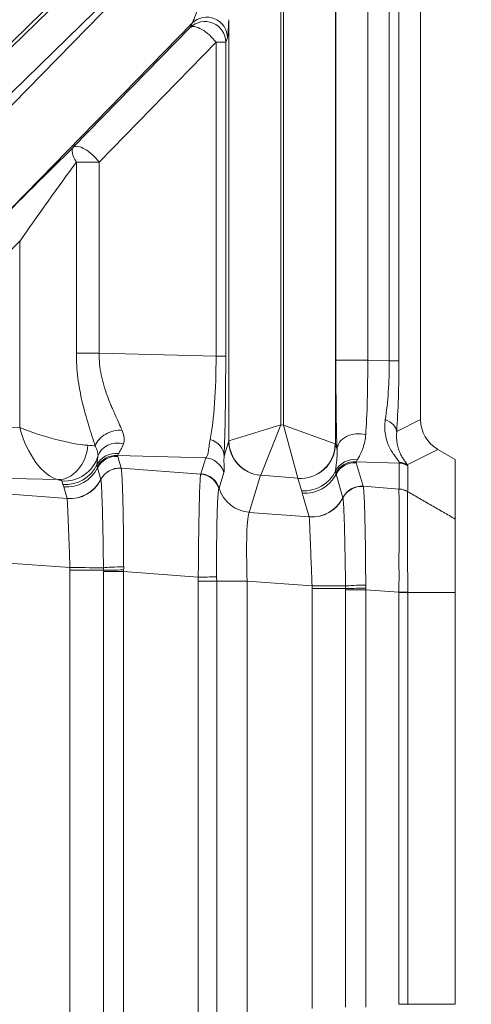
# Model space of a CAD drawing. Header units: millimetres. Extents: x 4 to 836, y 5 to 589.
# Tile 149 of 154: x 733 to 739, y 326 to 340. Entities that reach past the tile are written whole.
import ezdxf

# ---------------------------------------------------------------- set-up
doc = ezdxf.new("R2010")
doc.units = ezdxf.units.MM
doc.layers.add('1', color=7, linetype='Continuous', true_color=0xffffff)
doc.styles.add('ideas_simplex', font='simplex.shx')
doc.dimstyles.get("Standard").update_dxf_attribs({"dimtxt": 0.18, "dimasz": 0.18, "dimexe": 0.18, "dimexo": 0.0625, "dimgap": 0.09, "dimtad": 0, "dimtih": 1, "dimtoh": 1, "dimdec": 4, "dimzin": 0, "dimdsep": 46, "dimtxsty": 'Standard', "dimcen": 0.09, "dimadec": 0, "dimazin": 0, "dimtfac": 1, "dimtdec": 4, "dimtofl": 0, "dimtmove": 0, "dimatfit": 3, "dimfxl": 1, "dimtolj": 1, "dimtzin": 0, "dimarcsym": 0})

# ---------------------------------------------------------------- blocks, each defined once
blk = doc.blocks.new('_U9')
at = {"layer": '1', "color": 87, "lineweight": 25}
for p, q in [((762.156765, 342.060801), (756.531765, 342.060801)), ((756.531765, 342.060801), (756.531765, 340.560801)), ((762.156765, 340.560801), (762.156765, 342.060801)), ((756.531765, 329.355801), (756.531765, 327.855801)), ((762.156765, 327.855801), (762.156765, 329.355801)), ((756.531765, 327.855801), (762.156765, 327.855801))]:
    blk.add_line(p, q, dxfattribs=at)
at = {"layer": '1', "color": 27, "lineweight": 13}
blk.add_line((763.656765, 306.372389), (763.656765, 342.060801), dxfattribs=at)
at = {"layer": '1', "color": 152, "lineweight": 13}
for p, q in [((687.377459, 324.050058), (765.656765, 324.050058)), ((687.377459, 306.372389), (765.656765, 306.372389))]:
    blk.add_line(p, q, dxfattribs=at)
at = {"layer": '1', "color": 27, "lineweight": 18}
for points in [[(763.656765, 324.050058), (764.185746, 321.05006), (763.127784, 321.050056)], [(763.656765, 306.372389), (763.127784, 309.372387), (764.185746, 309.372391)]]:
    blk.add_solid(points, dxfattribs=at)
at = {"layer": '1', "color": 87, "linetype": 'Continuous', "lineweight": 25, "char_height": 3, "attachment_point": 7, "rotation": 90, "line_spacing_factor": 1.204819, "style": 'ideas_simplex'}
for s, insert in [('\\W1.2097;17,7', (754.690765, 329.303301)), ('\\W1.2097;.696', (762.003265, 329.303301))]:
    blk.add_mtext(s, dxfattribs=dict(at, insert=insert))

msp = doc.modelspace()

# ---------------------------------------------------------------- linework, layer by layer
at = {"layer": '1', "color": 143, "linetype": 'Continuous', "lineweight": 18}
for p, q in [((738.539, 351.649), (738.539, 334.181)), ((739.039, 333.604), (738.787, 333.75)), ((739.039, 332.744), (739.039, 333.604)), ((739.039, 325.741), (739.039, 331.682))]:
    msp.add_line(p, q, dxfattribs=at)
at = {"layer": '1', "color": 143, "linetype": 'Continuous', "lineweight": 13}
for p, q in [((738.139, 345.003), (729.503, 336.569)), ((736.519, 342.265), (736.519, 334.103)), ((736.558, 334.1), (736.558, 342.304)), ((729.554, 336.548), (735.254, 342.115)), ((738.086, 335.028), (738.086, 342.184)), ((738.226, 342.184), (738.226, 335.028)), ((737.308, 341.993), (737.308, 333.828)), ((737.316, 335.036), (737.316, 341.99)), ((737.775, 341.866), (737.775, 335.036)), ((735.384, 341.585), (729.684, 336.018)), ((730.34, 336.367), (735.384, 341.529)), ((735.769, 333.872), (735.769, 339.951)), ((735.24, 339.9), (731.27, 335.837)), ((733.525, 338.109), (735.214, 339.837)), ((735.214, 339.837), (735.24, 339.9)), ((735.752, 339.688), (735.726, 339.625)), ((735.586, 339.625), (733.897, 337.897)), ((735.726, 339.625), (735.586, 339.625)), ((735.586, 335.094), (735.586, 339.625)), ((735.726, 339.625), (735.726, 335.094)), ((733.897, 337.897), (733.57, 337.897)), ((733.57, 335.139), (733.57, 337.897)), ((733.897, 337.897), (733.897, 335.139)), ((732.752, 336.753), (732.522, 336.517)), ((732.752, 334.063), (732.752, 336.753)), ((733.57, 335.139), (733.897, 335.139)), ((733.897, 335.139), (735.586, 335.094)), ((735.726, 335.094), (735.586, 335.094)), ((737.775, 335.036), (737.316, 335.036)), ((737.775, 335.036), (738.086, 335.028)), ((738.086, 335.028), (738.226, 335.028)), ((736.519, 334.103), (735.772, 333.873)), ((736.519, 334.103), (736.23, 333.377)), ((736.519, 334.103), (736.558, 334.1)), ((736.558, 334.1), (736.767, 333.333)), ((736.558, 334.1), (737.305, 333.829)), ((738.193, 334.008), (738.539, 334.181)), ((732.522, 334.069), (732.752, 334.063)), ((735.702, 333.652), (735.769, 333.872)), ((737.308, 333.828), (737.333, 333.743)), ((738.787, 333.75), (738.346, 333.529)), ((735.437, 333.627), (734.163, 333.66)), ((734.167, 333.647), (734.216, 333.48)), ((735.367, 333.399), (735.437, 333.627)), ((738.227, 333.553), (737.606, 333.569)), ((737.61, 333.557), (737.71, 333.217)), ((738.227, 333.178), (738.227, 333.553)), ((733.924, 333.316), (733.875, 333.483)), ((734.216, 333.48), (735.365, 333.394)), ((735.698, 333.417), (735.629, 333.19)), ((736.767, 333.333), (736.23, 333.377)), ((737.417, 333.052), (737.318, 333.392)), ((738.353, 333.514), (738.353, 333.139)), ((733.306, 333.313), (732.628, 333.33)), ((733.376, 333.244), (733.361, 333.295)), ((736.229, 333.376), (736.065, 332.841)), ((736.819, 333.154), (736.767, 333.332)), ((732.559, 333.106), (733.437, 333.04)), ((733.437, 333.041), (733.388, 333.209)), ((736.93, 332.777), (736.831, 333.118)), ((737.71, 333.217), (738.227, 333.177)), ((736.065, 332.841), (736.931, 332.776)), ((733.477, 332.043), (732.529, 332.114)), ((733.477, 325.417), (733.477, 332.005)), ((733.962, 332.005), (733.477, 332.005)), ((733.962, 331.987), (734.252, 331.987)), ((733.962, 325.436), (733.962, 331.987)), ((734.252, 331.987), (734.252, 325.436)), ((735.33, 331.906), (734.252, 331.987)), ((735.595, 331.85), (735.33, 331.85)), ((735.33, 325.573), (735.33, 331.85)), ((735.595, 331.85), (736.035, 331.85)), ((735.595, 331.85), (735.595, 325.573)), ((736.971, 331.779), (736.035, 331.85)), ((736.035, 331.85), (736.035, 325.573)), ((736.971, 325.681), (736.971, 331.741)), ((736.971, 331.741), (737.455, 331.741)), ((737.746, 331.723), (737.455, 331.723)), ((737.455, 325.699), (737.455, 331.723)), ((737.746, 331.723), (737.746, 325.699)), ((738.226, 331.687), (737.746, 331.723)), ((738.226, 325.741), (738.226, 331.682)), ((738.355, 331.682), (738.355, 325.741))]:
    msp.add_line(p, q, dxfattribs=at)
for centre, major_axis, ratio, start_param, end_param in [((735.463, 341.201), (-0.238, -1.311), 0.069564, 0.131149, 0.682722), ((735.426, 339.625), (-0.277, 0.115), 0.997667, 3.535118, 5.88966), ((735.452, 339.688), (-0.277, 0.115), 0.997667, 3.535118, 5.88966), ((735.763, 341.201), (-0.013, -1.516), 0.019978, 0.049407, 0.60098), ((735.426, 339.625), (0.215, -0.21), 0.402972, 1.179669, 3.112987), ((732.94, 337.491), (-1.05, -1.051), 0.01851, 4.102497, 5.256049), ((733.737, 337.897), (0.209, -0.215), 0.433312, 3.170642, 4.312607), ((733.737, 337.897), (-0.215, 0.21), 0.402972, 4.321261, 6.254579), ((733.152, 337.279), (-0.75, -1.051), 0.017505, 4.096494, 5.250045), ((735.369, 335.121), (-0.01, 1.501), 0.144199, 3.75491, 4.693626), ((735.669, 335.121), (-0.001, 1.801), 0.031454, 3.758799, 4.697514), ((737.37, 335.06), (-0.001, -1.801), 0.030434, 4.725631, 5.532945), ((737.67, 335.06), (-0.007, 1.501), 0.069967, 3.888858, 4.696172), ((737.744, 335.058), (-0.013, 1.501), 0.227876, 4.084533, 4.690352), ((738.043, 335.058), (-0.003, 1.801), 0.101223, 4.0897, 4.695519), ((737.894, 334.008), (-0.299, 0.021), 0.656626, 3.249241, 4.292694), ((733.152, 334.063), (-0.749, 0.223), 0.167328, 1.058343, 2.511926), ((733.152, 334.063), (-0.267, 0.744), 0.48275, 1.399063, 2.852645), ((734.118, 333.801), (-0.275, -0.121), 0.688049, 4.019649, 5.714213), ((737.632, 333.743), (0.3, 0.01), 0.776151, 1.153536, 3.100066), ((733.346, 333.809), (0.093, 0.491), 0.77245, 3.279264, 4.858354), ((733.152, 333.811), (-0.75, 0.02), 0.029238, 3.544067, 3.821783), ((734.168, 333.565), (-0.296, 0.051), 0.915327, 4.590477, 6.157527), ((735.402, 333.652), (0.3, -0.013), 0.858349, 0.051043, 1.271884), ((736.519, 333.851), (-0.75, 0.02), 0.029238, 6.196715, 6.257802), ((736.269, 333.872), (-0.478, 0.146), 0.996014, 0.297852, 1.785245), ((736.27, 333.873), (0.339, -0.368), 0.992996, 3.971219, 5.453559), ((736.807, 333.829), (0.368, 0.339), 0.991771, 3.890384, 5.534394), ((736.808, 333.828), (-0.48, -0.14), 0.995643, 1.207413, 2.857034), ((736.558, 333.848), (-0.75, 0.02), 0.029238, 3.168569, 3.229655), ((734.137, 333.397), (-0.298, 0.034), 0.982269, 4.678398, 5.944958), ((734.139, 333.362), (-0.284, -0.098), 0.995471, 4.301453, 5.487852), ((733.402, 333.791), (-0.48, -0.14), 0.995643, 1.207413, 2.56964), ((733.417, 333.741), (-0.48, -0.14), 0.995643, 1.207413, 2.411234), ((734.143, 333.349), (-0.288, -0.084), 0.995643, 4.349005, 5.535405), ((735.412, 333.329), (0.287, -0.088), 0.996014, 0.598846, 1.785245), ((737.58, 333.307), (0.298, -0.034), 0.982269, 1.536805, 2.803365), ((737.582, 333.272), (0.284, 0.098), 0.995471, 1.15986, 2.34626), ((737.586, 333.259), (0.288, 0.084), 0.995643, 1.207413, 2.393812), ((734.562, 335.142), (-3.668, 1.585), 0.050265, 3.120194, 3.182717), ((738.203, 333.255), (-0.3, 0), 0.996169, 4.18879, 4.631248), ((738.196, 333.27), (-0.24, -0.18), 0.981638, 3.549839, 3.962427), ((734.712, 335.401), (-3.64, 1.89), 0.040137, 3.162434, 3.224957), ((733.428, 333.705), (-0.48, -0.14), 0.995643, 1.207413, 2.393812), ((734.192, 333.182), (-0.288, -0.084), 0.995643, 4.349005, 5.535405), ((734.192, 333.182), (-0.292, -0.068), 0.995069, 4.402956, 5.589592), ((734.192, 333.18), (-0.297, -0.044), 0.993716, 4.484311, 5.671202), ((735.34, 333.096), (0.268, -0.136), 0.995564, 0.767778, 1.956923), ((735.343, 333.101), (0.287, -0.088), 0.996014, 0.598846, 1.785245), ((736.479, 333.355), (-0.25, 0.021), 0.087194, 6.203091, 6.264178), ((736.86, 333.65), (-0.48, -0.14), 0.995643, 1.207413, 2.411234), ((736.872, 333.615), (-0.48, -0.14), 0.995643, 1.207413, 2.393812), ((733.111, 333.315), (-0.25, 0.021), 0.087194, 3.174945, 3.828159), ((733.477, 333.538), (-0.48, -0.14), 0.995643, 1.207413, 2.393768), ((733.478, 333.536), (-0.479, -0.144), 0.995612, 1.198056, 2.384063), ((736.517, 333.351), (-0.25, 0.021), 0.087194, 3.174945, 3.236032), ((736.106, 333.338), (0.478, -0.146), 0.996014, 3.740438, 4.926838), ((737.685, 332.919), (0.288, 0.084), 0.995643, 1.207413, 2.393812), ((737.685, 332.918), (0.292, 0.068), 0.995069, 1.261363, 2.447999), ((737.686, 332.916), (0.297, 0.044), 0.993716, 1.342719, 2.529609), ((738.202, 332.88), (-0.295, 0.056), 0.996153, 4.374299, 4.816677), ((736.971, 333.274), (-0.48, -0.14), 0.995643, 1.207413, 2.393768), ((736.971, 333.272), (0.479, 0.144), 0.995612, 4.339649, 5.525656), ((736.11, 331.839), (-0.038, 1.006), 0.073389, 0.079108, 1.557174), ((733.512, 332.043), (-0.5, 0.001), 0.000077, 1.500983, 2.685657), ((734.231, 332.042), (-0.3, -0.006), 0.044184, 4.638292, 5.826805), ((734.231, 332.005), (-0.3, -0.002), 0.014605, 4.641342, 5.828738), ((735.309, 331.906), (0.3, 0.004), 0.000932, 4.782196, 5.970531), ((737.006, 331.779), (0.5, -0.001), 0.000077, 4.642576, 5.82725), ((737.724, 331.778), (0.3, 0.006), 0.044184, 1.4967, 2.685212), ((737.725, 331.741), (0.3, 0.002), 0.014605, 1.49975, 2.687146), ((738.205, 331.687), (-0.3, -0.002), 0.000366, 1.640609, 2.094392)]:
    msp.add_ellipse(centre, major_axis=major_axis, ratio=ratio, start_param=start_param, end_param=end_param, dxfattribs=at)
at = {"layer": '1', "color": 143, "linetype": 'Continuous', "lineweight": 18}
msp.add_ellipse((739.04, 334.183), major_axis=(-0.449, -0.225), ratio=0.995894, start_param=5.821086, end_param=6.863088, dxfattribs=at)
at = {"layer": '1', "color": 143, "linetype": 'Continuous', "lineweight": 13}
for points, knots in [([(733.842, 333.801), (733.828, 333.848), (733.812, 333.896), (733.779, 333.997), (733.762, 334.049), (733.729, 334.157), (733.713, 334.211), (733.683, 334.321), (733.669, 334.377), (733.642, 334.491), (733.63, 334.548), (733.609, 334.665), (733.6, 334.724), (733.585, 334.841), (733.574, 334.959), (733.57, 335.079), (733.57, 335.139)], [0, 0, 0, 0, 0.125, 0.125, 0.25, 0.25, 0.375, 0.375, 0.5, 0.5, 0.625, 0.625, 0.75, 0.75, 0.875, 1, 1, 1, 1]), ([(733.897, 335.139), (733.897, 335.086), (733.9, 335.033), (733.911, 334.929), (733.919, 334.878), (733.935, 334.801), (733.941, 334.776), (733.953, 334.725), (733.96, 334.7), (733.981, 334.625), (733.997, 334.576), (734.031, 334.482), (734.049, 334.435), (734.078, 334.367), (734.087, 334.345), (734.106, 334.301), (734.116, 334.279), (734.145, 334.215), (734.163, 334.174), (734.199, 334.096), (734.215, 334.059), (734.23, 334.023)], [0, 0, 0, 0, 0.125, 0.125, 0.25, 0.25, 0.3125, 0.3125, 0.375, 0.375, 0.5, 0.5, 0.625, 0.625, 0.6875, 0.6875, 0.75, 0.75, 0.875, 0.875, 1, 1, 1, 1]), ([(738.23, 333.566), (738.228, 333.573), (738.221, 333.583), (738.207, 333.602), (738.201, 333.609), (738.189, 333.625), (738.182, 333.633), (738.162, 333.66), (738.147, 333.68), (738.117, 333.726), (738.103, 333.751), (738.083, 333.791), (738.076, 333.805), (738.064, 333.835), (738.059, 333.85), (738.044, 333.896), (738.035, 333.929), (738.018, 334.031), (738.017, 334.103), (738.029, 334.179)], [0, 0, 0, 0, 0.125, 0.125, 0.1875, 0.1875, 0.25, 0.25, 0.375, 0.375, 0.5, 0.5, 0.5625, 0.5625, 0.625, 0.625, 0.75, 0.75, 1, 1, 1, 1]), ([(734.23, 334.023), (734.238, 334.002), (734.245, 333.983), (734.253, 333.954), (734.255, 333.945), (734.258, 333.928), (734.26, 333.919), (734.264, 333.879), (734.26, 333.851), (734.251, 333.828)], [0, 0, 0, 0, 0.25, 0.25, 0.375, 0.375, 0.5, 0.5, 1, 1, 1, 1]), ([(737.747, 333.96), (737.745, 333.935), (737.742, 333.912), (737.734, 333.868), (737.73, 333.848), (737.719, 333.809), (737.714, 333.791), (737.702, 333.758), (737.696, 333.742), (737.678, 333.698), (737.665, 333.673), (737.643, 333.63), (737.632, 333.612), (737.624, 333.598)], [0, 0, 0, 0, 0.125, 0.125, 0.25, 0.25, 0.375, 0.375, 0.5, 0.5, 0.75, 0.75, 1, 1, 1, 1]), ([(738.193, 334.008), (738.186, 333.945), (738.189, 333.885), (738.205, 333.804), (738.212, 333.778), (738.224, 333.742), (738.228, 333.731), (738.237, 333.708), (738.242, 333.698), (738.257, 333.667), (738.267, 333.648), (738.288, 333.614), (738.298, 333.599), (738.312, 333.58), (738.317, 333.574), (738.325, 333.562), (738.329, 333.557), (738.339, 333.543), (738.344, 333.535), (738.346, 333.529)], [0, 0, 0, 0, 0.25, 0.25, 0.375, 0.375, 0.4375, 0.4375, 0.5, 0.5, 0.625, 0.625, 0.75, 0.75, 0.8125, 0.8125, 0.875, 0.875, 1, 1, 1, 1]), ([(734.251, 333.828), (734.238, 333.796), (734.225, 333.769), (734.2, 333.723), (734.189, 333.704), (734.18, 333.689)], [0, 0, 0, 0, 0.5, 0.5, 1, 1, 1, 1]), ([(735.437, 333.627), (735.445, 333.633), (735.453, 333.643), (735.461, 333.664), (735.464, 333.672), (735.469, 333.69), (735.471, 333.7), (735.477, 333.734), (735.48, 333.761), (735.489, 333.822), (735.494, 333.856), (735.501, 333.894)], [0, 0, 0, 0, 0.25, 0.25, 0.375, 0.375, 0.5, 0.5, 0.75, 0.75, 1, 1, 1, 1]), ([(733.881, 333.65), (733.884, 333.669), (733.882, 333.69), (733.874, 333.722), (733.872, 333.728), (733.868, 333.741), (733.865, 333.748), (733.857, 333.77), (733.85, 333.785), (733.842, 333.801)], [0, 0, 0, 0, 0.5, 0.5, 0.625, 0.625, 0.75, 0.75, 1, 1, 1, 1]), ([(737.31, 333.435), (737.31, 333.449), (737.312, 333.465), (737.317, 333.503), (737.32, 333.524), (737.326, 333.574), (737.329, 333.602), (737.332, 333.65), (737.333, 333.667), (737.334, 333.703), (737.334, 333.722), (737.333, 333.743)], [0, 0, 0, 0, 0.25, 0.25, 0.5, 0.5, 0.75, 0.75, 0.875, 0.875, 1, 1, 1, 1]), ([(733.867, 333.526), (733.867, 333.54), (733.869, 333.558), (733.874, 333.599), (733.878, 333.623), (733.881, 333.65)], [0, 0, 0, 0, 0.5, 0.5, 1, 1, 1, 1]), ([(735.702, 333.652), (735.7, 333.62), (735.7, 333.591), (735.701, 333.539), (735.702, 333.517), (735.703, 333.487), (735.703, 333.478), (735.703, 333.462), (735.703, 333.455), (735.702, 333.435), (735.701, 333.425), (735.698, 333.417)], [0, 0, 0, 0, 0.25, 0.25, 0.5, 0.5, 0.625, 0.625, 0.75, 0.75, 1, 1, 1, 1]), ([(734.217, 333.477), (734.219, 333.467), (734.221, 333.449), (734.225, 333.412), (734.226, 333.398), (734.227, 333.373), (734.228, 333.365), (734.229, 333.347), (734.229, 333.337), (734.232, 333.287), (734.234, 333.241), (734.237, 333.162), (734.238, 333.134), (734.239, 333.09), (734.239, 333.075), (734.24, 333.044), (734.241, 333.028), (734.243, 332.947), (734.244, 332.878), (734.246, 332.767), (734.247, 332.729), (734.248, 332.67), (734.248, 332.65), (734.248, 332.61), (734.249, 332.59), (734.25, 332.488), (734.251, 332.404), (734.252, 332.276), (734.252, 332.232), (734.252, 332.166), (734.252, 332.144), (734.252, 332.1), (734.252, 332.078), (734.253, 332.056)], [0, 0, 0, 0, 0.125, 0.125, 0.1875, 0.1875, 0.21875, 0.21875, 0.25, 0.25, 0.375, 0.375, 0.4375, 0.4375, 0.46875, 0.46875, 0.5, 0.5, 0.625, 0.625, 0.6875, 0.6875, 0.71875, 0.71875, 0.75, 0.75, 0.875, 0.875, 0.9375, 0.9375, 0.96875, 0.96875, 1, 1, 1, 1]), ([(735.33, 331.906), (735.33, 331.929), (735.33, 331.952), (735.33, 331.999), (735.331, 332.022), (735.331, 332.091), (735.331, 332.137), (735.332, 332.273), (735.333, 332.361), (735.335, 332.469), (735.335, 332.491), (735.336, 332.533), (735.337, 332.596), (735.338, 332.657), (735.34, 332.774), (735.341, 332.847), (735.344, 332.985), (735.346, 333.046), (735.349, 333.129), (735.349, 333.155), (735.351, 333.191), (735.351, 333.203), (735.352, 333.225), (735.353, 333.236), (735.355, 333.287), (735.357, 333.32), (735.36, 333.357), (735.361, 333.367), (735.362, 333.379), (735.363, 333.383), (735.364, 333.389), (735.364, 333.392), (735.365, 333.394)], [0, 0, 0, 0, 0.03125, 0.03125, 0.0625, 0.0625, 0.125, 0.125, 0.25, 0.25, 0.28125, 0.28125, 0.3125, 0.375, 0.375, 0.5, 0.5, 0.625, 0.625, 0.6875, 0.6875, 0.71875, 0.71875, 0.75, 0.75, 0.875, 0.875, 0.9375, 0.9375, 0.96875, 0.96875, 1, 1, 1, 1]), ([(733.961, 332.042), (733.96, 332.122), (733.959, 332.2), (733.958, 332.315), (733.957, 332.353), (733.956, 332.409), (733.956, 332.428), (733.955, 332.466), (733.955, 332.484), (733.953, 332.576), (733.952, 332.646), (733.949, 332.745), (733.949, 332.777), (733.947, 332.84), (733.946, 332.871), (733.944, 332.958), (733.942, 333.01), (733.939, 333.081), (733.938, 333.103), (733.937, 333.135), (733.936, 333.145), (733.936, 333.164), (733.935, 333.173), (733.933, 333.217), (733.931, 333.246), (733.929, 333.279), (733.928, 333.288), (733.926, 333.303), (733.925, 333.309), (733.924, 333.313)], [0, 0, 0, 0, 0.125, 0.125, 0.1875, 0.1875, 0.21875, 0.21875, 0.25, 0.25, 0.375, 0.375, 0.4375, 0.4375, 0.5, 0.5, 0.625, 0.625, 0.6875, 0.6875, 0.71875, 0.71875, 0.75, 0.75, 0.875, 0.875, 0.9375, 0.9375, 1, 1, 1, 1]), ([(735.627, 333.183), (735.626, 333.181), (735.625, 333.178), (735.624, 333.172), (735.623, 333.169), (735.621, 333.157), (735.62, 333.148), (735.616, 333.115), (735.614, 333.086), (735.611, 333.042), (735.61, 333.032), (735.609, 333.013), (735.608, 332.983), (735.606, 332.95), (735.603, 332.879), (735.602, 332.826), (735.599, 332.709), (735.597, 332.647), (735.596, 332.547), (735.596, 332.513), (735.595, 332.443), (735.594, 332.406), (735.594, 332.296), (735.593, 332.221), (735.594, 332.106), (735.594, 332.067), (735.594, 332.008), (735.594, 331.988), (735.594, 331.949), (735.594, 331.929), (735.594, 331.909)], [0, 0, 0, 0, 0.03125, 0.03125, 0.0625, 0.0625, 0.125, 0.125, 0.25, 0.25, 0.28125, 0.28125, 0.3125, 0.375, 0.375, 0.5, 0.5, 0.625, 0.625, 0.6875, 0.6875, 0.75, 0.75, 0.875, 0.875, 0.9375, 0.9375, 0.96875, 0.96875, 1, 1, 1, 1]), ([(737.71, 333.213), (737.713, 333.203), (737.715, 333.186), (737.718, 333.148), (737.719, 333.134), (737.721, 333.11), (737.721, 333.101), (737.722, 333.083), (737.723, 333.073), (737.726, 333.023), (737.727, 332.977), (737.73, 332.898), (737.731, 332.87), (737.732, 332.826), (737.733, 332.811), (737.734, 332.78), (737.734, 332.764), (737.736, 332.683), (737.738, 332.614), (737.74, 332.503), (737.74, 332.465), (737.741, 332.407), (737.741, 332.387), (737.742, 332.346), (737.742, 332.326), (737.744, 332.224), (737.744, 332.141), (737.745, 332.012), (737.745, 331.969), (737.746, 331.903), (737.746, 331.881), (737.746, 331.836), (737.746, 331.814), (737.746, 331.792)], [0, 0, 0, 0, 0.125, 0.125, 0.1875, 0.1875, 0.21875, 0.21875, 0.25, 0.25, 0.375, 0.375, 0.4375, 0.4375, 0.46875, 0.46875, 0.5, 0.5, 0.625, 0.625, 0.6875, 0.6875, 0.71875, 0.71875, 0.75, 0.75, 0.875, 0.875, 0.9375, 0.9375, 0.96875, 0.96875, 1, 1, 1, 1]), ([(738.226, 331.687), (738.226, 331.71), (738.226, 331.734), (738.226, 331.78), (738.226, 331.803), (738.227, 331.873), (738.227, 331.918), (738.226, 332.054), (738.226, 332.143), (738.226, 332.251), (738.227, 332.272), (738.227, 332.315), (738.227, 332.378), (738.228, 332.438), (738.229, 332.555), (738.23, 332.629), (738.231, 332.732), (738.231, 332.764), (738.231, 332.826), (738.23, 332.885), (738.229, 332.937), (738.229, 332.986), (738.228, 333.008), (738.227, 333.07), (738.226, 333.103), (738.226, 333.14), (738.226, 333.15), (738.226, 333.163), (738.226, 333.167), (738.227, 333.173), (738.227, 333.175), (738.227, 333.177)], [0, 0, 0, 0, 0.03125, 0.03125, 0.0625, 0.0625, 0.125, 0.125, 0.25, 0.25, 0.28125, 0.28125, 0.3125, 0.375, 0.375, 0.5, 0.5, 0.5625, 0.5625, 0.625, 0.6875, 0.6875, 0.75, 0.75, 0.875, 0.875, 0.9375, 0.9375, 0.96875, 0.96875, 1, 1, 1, 1]), ([(738.227, 333.178), (738.25, 333.176), (738.271, 333.172), (738.314, 333.159), (738.334, 333.15), (738.353, 333.139)], [0, 0, 0, 0, 0.5, 0.5, 1, 1, 1, 1]), ([(738.352, 333.138), (738.352, 333.136), (738.352, 333.134), (738.351, 333.128), (738.351, 333.124), (738.35, 333.112), (738.349, 333.102), (738.348, 333.065), (738.348, 333.034), (738.348, 332.974), (738.349, 332.952), (738.349, 332.904), (738.35, 332.854), (738.35, 332.796), (738.35, 332.736), (738.35, 332.704), (738.349, 332.604), (738.349, 332.532), (738.348, 332.419), (738.348, 332.379), (738.348, 332.319), (738.348, 332.299), (738.348, 332.257), (738.349, 332.236), (738.349, 332.131), (738.351, 332.045), (738.352, 331.913), (738.353, 331.868), (738.354, 331.801), (738.354, 331.778), (738.354, 331.733), (738.355, 331.71), (738.355, 331.688)], [0, 0, 0, 0, 0.03125, 0.03125, 0.0625, 0.0625, 0.125, 0.125, 0.25, 0.25, 0.3125, 0.3125, 0.375, 0.4375, 0.4375, 0.5, 0.5, 0.625, 0.625, 0.6875, 0.6875, 0.71875, 0.71875, 0.75, 0.75, 0.875, 0.875, 0.9375, 0.9375, 0.96875, 0.96875, 1, 1, 1, 1]), ([(733.477, 332.043), (733.475, 332.105), (733.473, 332.166), (733.47, 332.257), (733.469, 332.287), (733.467, 332.331), (733.466, 332.346), (733.465, 332.375), (733.465, 332.39), (733.462, 332.462), (733.46, 332.517), (733.457, 332.596), (733.456, 332.621), (733.455, 332.659), (733.454, 332.671), (733.453, 332.695), (733.453, 332.706), (733.45, 332.763), (733.449, 332.805), (733.446, 332.861), (733.446, 332.878), (733.444, 332.911), (733.443, 332.926), (733.442, 332.967), (733.44, 332.989), (733.439, 333.014), (733.439, 333.021), (733.438, 333.033), (733.437, 333.037), (733.437, 333.04)], [0, 0, 0, 0, 0.125, 0.125, 0.1875, 0.1875, 0.21875, 0.21875, 0.25, 0.25, 0.375, 0.375, 0.4375, 0.4375, 0.46875, 0.46875, 0.5, 0.5, 0.625, 0.625, 0.6875, 0.6875, 0.75, 0.75, 0.875, 0.875, 0.9375, 0.9375, 1, 1, 1, 1]), ([(737.455, 331.779), (737.454, 331.858), (737.453, 331.936), (737.451, 332.051), (737.451, 332.089), (737.45, 332.146), (737.449, 332.164), (737.449, 332.202), (737.448, 332.22), (737.447, 332.312), (737.445, 332.382), (737.443, 332.481), (737.442, 332.514), (737.44, 332.576), (737.44, 332.607), (737.437, 332.694), (737.435, 332.747), (737.433, 332.817), (737.432, 332.84), (737.431, 332.871), (737.43, 332.881), (737.429, 332.9), (737.429, 332.91), (737.427, 332.954), (737.425, 332.982), (737.422, 333.015), (737.421, 333.025), (737.42, 333.04), (737.419, 333.046), (737.418, 333.05)], [0, 0, 0, 0, 0.125, 0.125, 0.1875, 0.1875, 0.21875, 0.21875, 0.25, 0.25, 0.375, 0.375, 0.4375, 0.4375, 0.5, 0.5, 0.625, 0.625, 0.6875, 0.6875, 0.71875, 0.71875, 0.75, 0.75, 0.875, 0.875, 0.9375, 0.9375, 1, 1, 1, 1]), ([(736.971, 331.779), (736.969, 331.841), (736.967, 331.902), (736.963, 331.993), (736.962, 332.023), (736.961, 332.067), (736.96, 332.082), (736.959, 332.112), (736.958, 332.126), (736.956, 332.199), (736.954, 332.254), (736.951, 332.332), (736.95, 332.358), (736.948, 332.395), (736.948, 332.407), (736.947, 332.431), (736.946, 332.443), (736.944, 332.5), (736.942, 332.541), (736.94, 332.597), (736.939, 332.614), (736.938, 332.647), (736.937, 332.662), (736.935, 332.703), (736.934, 332.725), (736.933, 332.751), (736.932, 332.758), (736.931, 332.769), (736.931, 332.773), (736.931, 332.776)], [0, 0, 0, 0, 0.125, 0.125, 0.1875, 0.1875, 0.21875, 0.21875, 0.25, 0.25, 0.375, 0.375, 0.4375, 0.4375, 0.46875, 0.46875, 0.5, 0.5, 0.625, 0.625, 0.6875, 0.6875, 0.75, 0.75, 0.875, 0.875, 0.9375, 0.9375, 1, 1, 1, 1]), ([(738.226, 331.682), (738.226, 331.682), (738.226, 331.682), (738.226, 331.684), (738.226, 331.685), (738.226, 331.687)], [0, 0, 0, 0, 0.075481, 0.075481, 1, 1, 1, 1]), ([(738.226, 331.682), (738.248, 331.682), (738.271, 331.682), (738.314, 331.682), (738.335, 331.682), (738.355, 331.681)], [0, 0, 0, 0, 0.5, 0.5, 1, 1, 1, 1]), ([(738.226, 325.741), (738.248, 325.741), (738.271, 325.741), (738.314, 325.741), (738.335, 325.741), (738.355, 325.741)], [0, 0, 0, 0, 0.5, 0.5, 1, 1, 1, 1])]:
    msp.add_open_spline(points, degree=3, knots=knots, dxfattribs=at)
for points, degree in [([(734.18, 333.689), (734.173, 333.676), (734.167, 333.666), (734.163, 333.66)], 3), ([(733.871, 333.496), (733.868, 333.503), (733.867, 333.514), (733.867, 333.526)], 3), ([(734.163, 333.66), (734.165, 333.656), (734.166, 333.652), (734.167, 333.647)], 3), ([(737.624, 333.598), (737.616, 333.585), (737.61, 333.576), (737.606, 333.569)], 3), ([(737.606, 333.569), (737.608, 333.565), (737.609, 333.561), (737.61, 333.557)], 3), ([(733.875, 333.483), (733.874, 333.487), (733.872, 333.491), (733.871, 333.496)], 3), ([(734.216, 333.48), (734.216, 333.48), (734.216, 333.48), (734.216, 333.479)], 3), ([(734.216, 333.479), (734.216, 333.479), (734.217, 333.478), (734.217, 333.477)], 3), ([(735.365, 333.394), (735.366, 333.395), (735.366, 333.397), (735.367, 333.399)], 3), ([(737.314, 333.405), (737.312, 333.413), (737.31, 333.423), (737.31, 333.435)], 3), ([(737.318, 333.392), (737.317, 333.396), (737.316, 333.401), (737.314, 333.405)], 3), ([(733.388, 333.209), (733.386, 333.215), (733.382, 333.227), (733.378, 333.239), (733.376, 333.244)], 3), ([(733.924, 333.315), (733.924, 333.315), (733.924, 333.316), (733.924, 333.316)], 3), ([(733.924, 333.313), (733.924, 333.314), (733.924, 333.315), (733.924, 333.315)], 3), ([(735.629, 333.19), (735.628, 333.188), (735.628, 333.186), (735.627, 333.183)], 3), ([(736.831, 333.118), (736.829, 333.124), (736.825, 333.136), (736.821, 333.148), (736.819, 333.154)], 3), ([(737.71, 333.217), (737.71, 333.216), (737.71, 333.216), (737.71, 333.215)], 3), ([(737.71, 333.215), (737.71, 333.215), (737.71, 333.214), (737.71, 333.213)], 3), ([(738.227, 333.177), (738.227, 333.178), (738.227, 333.178), (738.227, 333.178)], 3), ([(738.352, 333.139), (738.352, 333.139), (738.352, 333.138), (738.352, 333.138)], 3), ([(738.353, 333.139), (739.039, 332.744)], 1), ([(733.437, 333.04), (733.437, 333.04), (733.437, 333.041), (733.437, 333.041)], 3), ([(737.417, 333.051), (737.417, 333.052), (737.417, 333.052), (737.417, 333.052)], 3), ([(737.418, 333.05), (737.418, 333.05), (737.418, 333.051), (737.417, 333.051)], 3), ([(736.931, 332.776), (736.931, 332.776), (736.93, 332.777), (736.93, 332.777)], 3), ([(733.477, 332.005), (733.477, 332.018), (733.477, 332.03), (733.477, 332.043)], 3), ([(733.962, 332.005), (733.961, 332.017), (733.961, 332.03), (733.961, 332.042)], 3), ([(733.962, 331.987), (733.962, 331.993), (733.962, 331.999), (733.962, 332.005)], 3), ([(734.253, 332.056), (734.253, 332.04), (734.253, 332.025), (734.252, 332.01)], 3), ([(734.252, 332.01), (734.252, 332.002), (734.252, 331.994), (734.252, 331.987)], 3), ([(735.33, 331.85), (735.33, 331.868), (735.33, 331.887), (735.33, 331.906)], 3), ([(735.594, 331.909), (735.595, 331.889), (735.595, 331.87), (735.595, 331.85)], 3), ([(736.971, 331.741), (736.971, 331.754), (736.971, 331.766), (736.971, 331.779)], 3), ([(737.455, 331.741), (737.455, 331.754), (737.455, 331.766), (737.455, 331.779)], 3), ([(737.455, 331.723), (737.455, 331.729), (737.455, 331.735), (737.455, 331.741)], 3), ([(737.746, 331.792), (737.746, 331.777), (737.746, 331.761), (737.746, 331.746)], 3), ([(737.746, 331.746), (737.746, 331.738), (737.746, 331.731), (737.746, 331.723)], 3), ([(738.355, 331.688), (738.355, 331.686), (738.355, 331.684), (738.355, 331.682)], 3), ([(739.039, 331.682), (738.355, 331.682)], 1), ([(738.355, 325.741), (739.039, 325.741)], 1)]:
    msp.add_open_spline(points, degree=degree, dxfattribs=at)
at = {"layer": '1', "color": 143, "linetype": 'Continuous', "lineweight": 18}
msp.add_open_spline([(739.039, 332.744), (739.039, 332.723), (739.039, 332.624), (739.039, 332.275), (739.039, 332.001), (739.039, 331.707), (739.039, 331.694), (739.039, 331.682)], degree=3, knots=[0, 0, 0, 0, 0.444489, 0.444489, 0.97588, 0.97588, 1, 1, 1, 1], dxfattribs=at)

# ---------------------------------------------------------------- dimensions: what is measured, and where the dimension line sits
at = {"layer": '1', "color": 87, "linetype": 'Continuous', "lineweight": 25}
dim = msp.add_linear_dim(base=(763.657, 306.372), p1=(684.877, 324.05), p2=(684.877, 306.372), angle=90, text='<>\\P[\\C87;{\\H1.00x;\\Fsimplex.shx;.696\\Fsimplex.shx;}\\C87; ]', dimstyle='Standard', override={"dimtxt": 3, "dimasz": 3, "dimexe": 2, "dimexo": 2.5, "dimgap": 1.5, "dimtad": 1, "dimtih": 0, "dimtoh": 0, "dimdec": 1, "dimlfac": 1, "dimzin": 8, "dimdsep": 44, "dimlunit": 2, "dimtxsty": 'ideas_simplex', "dimsah": 1, "dimse1": 0, "dimse2": 0, "dimsd1": 0, "dimsd2": 0, "dimclrd": 27, "dimclre": 152, "dimclrt": 87, "dimtol": 0, "dimtm": -0.1, "dimtfac": 0.5, "dimtdec": 2, "dimtofl": 1, "dimtmove": 0, "dimtzin": 8, "dimlwd": 13, "dimlwe": 13}, dxfattribs=at)
dim.commit()
dim.dimension.update_dxf_attribs({"geometry": '_U9', "text_midpoint": (763.657, 348.621), "dimtype": 160})

doc.saveas('drawing.dxf')
